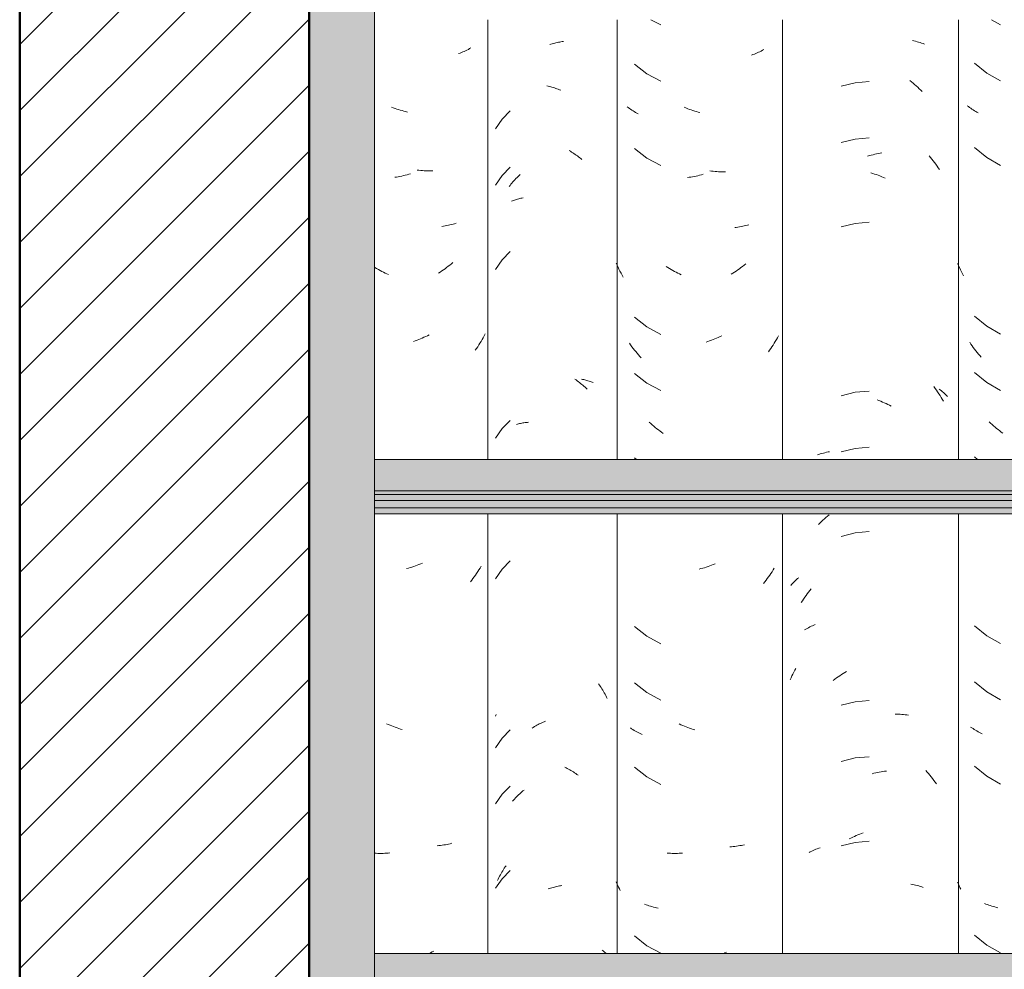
# Model space of a CAD drawing. Header units: metres. Extents: x -28.2 to -1.6, y -1.6 to 5.9.
# Tile 49 of 88: x -17.152 to -16.625, y 3.005 to 3.514. Entities that reach past the tile are written whole.
import ezdxf

# ---------------------------------------------------------------- set-up
doc = ezdxf.new("R2010")
doc.units = ezdxf.units.M
doc.layers.add('A-DETL', color=7, linetype='Continuous', lineweight=5, true_color=0x00a600)
for name, color, linetype, lineweight in [('A-DETL-GENF', 7, 'Continuous', 5), ('A-GLAZ-CWMG', 7, 'Continuous', 5), ('A-ROOF', 7, 'Continuous', 5)]:
    doc.layers.add(name, color=color, linetype=linetype, lineweight=lineweight)

# ---------------------------------------------------------------- blocks, each defined once
blk = doc.blocks.new('FP_115-CASA 4')
at = {"layer": 'A-GLAZ-CWMG', "color": 9, "true_color": 0xc0c0c0}
for p, q in [((-17.71452, 3.51402), (-17.70983, 3.51132)), ((-17.72366, 3.49074), (-17.71715, 3.48539)), ((-17.71715, 3.48539), (-17.70983, 3.48118)), ((-17.72695, 3.46746), (-17.72755, 3.46794)), ((-17.72633, 3.46699), (-17.72695, 3.46746)), ((-17.72571, 3.46653), (-17.72633, 3.46699)), ((-17.72507, 3.46609), (-17.72571, 3.46653)), ((-17.72442, 3.46565), (-17.72507, 3.46609)), ((-17.72375, 3.46523), (-17.72442, 3.46565)), ((-17.72307, 3.46482), (-17.72375, 3.46523)), ((-17.72239, 3.46443), (-17.72307, 3.46482)), ((-17.72169, 3.46404), (-17.72239, 3.46443)), ((-17.72366, 3.44553), (-17.71715, 3.44017)), ((-17.71715, 3.44017), (-17.70983, 3.43596)), ((-17.73227, 3.38228), (-17.73276, 3.38341)), ((-17.73176, 3.38115), (-17.73227, 3.38228)), ((-17.73123, 3.38004), (-17.73176, 3.38115)), ((-17.73069, 3.37893), (-17.73123, 3.38004)), ((-17.73013, 3.37784), (-17.73069, 3.37893)), ((-17.72955, 3.37676), (-17.73013, 3.37784)), ((-17.72366, 3.3551), (-17.71715, 3.34975)), ((-17.71715, 3.34975), (-17.70983, 3.34553)), ((-17.72564, 3.34023), (-17.72627, 3.34116)), ((-17.725, 3.33931), (-17.72564, 3.34023)), ((-17.72435, 3.3384), (-17.725, 3.33931)), ((-17.72368, 3.3375), (-17.72435, 3.3384)), ((-17.72301, 3.33661), (-17.72368, 3.3375)), ((-17.72232, 3.33574), (-17.72301, 3.33661)), ((-17.72162, 3.33488), (-17.72232, 3.33574)), ((-17.7209, 3.33403), (-17.72162, 3.33488)), ((-17.72018, 3.33319), (-17.7209, 3.33403)), ((-17.72366, 3.32496), (-17.71715, 3.3196)), ((-17.71715, 3.3196), (-17.70983, 3.31539)), ((-17.71512, 3.29787), (-17.71591, 3.29861)), ((-17.71432, 3.29714), (-17.71512, 3.29787)), ((-17.71351, 3.29643), (-17.71432, 3.29714)), ((-17.71269, 3.29573), (-17.71351, 3.29643)), ((-17.71186, 3.29504), (-17.71269, 3.29573)), ((-17.71103, 3.29438), (-17.71186, 3.29504)), ((-17.71018, 3.29372), (-17.71103, 3.29438)), ((-17.70933, 3.29308), (-17.71018, 3.29372)), ((-17.70847, 3.29246), (-17.70933, 3.29308)), ((-17.72366, 3.27974), (-17.72202, 3.27839)), ((-17.72366, 3.18931), (-17.71715, 3.18396)), ((-17.71715, 3.18396), (-17.70983, 3.17975)), ((-17.72366, 3.15917), (-17.71715, 3.15382)), ((-17.71715, 3.15382), (-17.70983, 3.14961)), ((-17.72515, 3.13458), (-17.72579, 3.13502)), ((-17.7245, 3.13414), (-17.72515, 3.13458)), ((-17.72384, 3.13372), (-17.7245, 3.13414)), ((-17.72317, 3.13331), (-17.72384, 3.13372)), ((-17.72248, 3.13291), (-17.72317, 3.13331)), ((-17.72178, 3.13252), (-17.72248, 3.13291)), ((-17.72107, 3.13215), (-17.72178, 3.13252)), ((-17.72035, 3.13179), (-17.72107, 3.13215)), ((-17.71961, 3.13144), (-17.72035, 3.13179)), ((-17.72366, 3.11396), (-17.71715, 3.1086)), ((-17.71715, 3.1086), (-17.70983, 3.10439)), ((-17.73235, 3.0509), (-17.73276, 3.05184)), ((-17.73193, 3.04995), (-17.73235, 3.0509)), ((-17.73149, 3.04902), (-17.73193, 3.04995)), ((-17.73105, 3.04809), (-17.73149, 3.04902)), ((-17.71758, 3.04015), (-17.71835, 3.04046)), ((-17.71681, 3.03985), (-17.71758, 3.04015)), ((-17.71603, 3.03957), (-17.71681, 3.03985)), ((-17.71524, 3.03931), (-17.71603, 3.03957)), ((-17.71444, 3.03905), (-17.71524, 3.03931)), ((-17.71363, 3.03882), (-17.71444, 3.03905)), ((-17.71281, 3.03859), (-17.71363, 3.03882)), ((-17.71199, 3.03838), (-17.71281, 3.03859)), ((-17.71115, 3.03819), (-17.71199, 3.03838)), ((-17.72366, 3.02353), (-17.71715, 3.01818)), ((-17.71715, 3.01818), (-17.70983, 3.01396))]:
    blk.add_line(p, q, dxfattribs=at)
blk = doc.blocks.new('FP_116-CASA 4')
at = {"layer": 'A-GLAZ-CWMG', "color": 9, "true_color": 0xc0c0c0}
for p, q in [((-17.75695, 3.50278), (-17.7561, 3.50261)), ((-17.7561, 3.50261), (-17.75527, 3.50242)), ((-17.75527, 3.50242), (-17.75444, 3.50221)), ((-17.75444, 3.50221), (-17.75362, 3.50199)), ((-17.75362, 3.50199), (-17.75282, 3.50176)), ((-17.75282, 3.50176), (-17.75202, 3.5015)), ((-17.75202, 3.5015), (-17.75123, 3.50124)), ((-17.75123, 3.50124), (-17.75045, 3.50095)), ((-17.78003, 3.48084), (-17.78764, 3.48016)), ((-17.75833, 3.48139), (-17.75747, 3.48071)), ((-17.75747, 3.48071), (-17.75662, 3.48001)), ((-17.78764, 3.48016), (-17.79505, 3.47832)), ((-17.75662, 3.48001), (-17.75578, 3.47929)), ((-17.75578, 3.47929), (-17.75495, 3.47856)), ((-17.75495, 3.47856), (-17.75413, 3.47781)), ((-17.75413, 3.47781), (-17.75331, 3.47704)), ((-17.75331, 3.47704), (-17.75251, 3.47626)), ((-17.75251, 3.47626), (-17.75171, 3.47546)), ((-17.78764, 3.45002), (-17.79505, 3.44817)), ((-17.78003, 3.4507), (-17.78764, 3.45002)), ((-17.78092, 3.44088), (-17.77996, 3.44116)), ((-17.77996, 3.44116), (-17.77901, 3.44143)), ((-17.77901, 3.44143), (-17.77805, 3.44169)), ((-17.77805, 3.44169), (-17.7771, 3.44192)), ((-17.7771, 3.44192), (-17.77614, 3.44213)), ((-17.77614, 3.44213), (-17.77519, 3.44233)), ((-17.77519, 3.44233), (-17.77424, 3.44251)), ((-17.77424, 3.44251), (-17.77329, 3.44267)), ((-17.74792, 3.44112), (-17.74719, 3.44024)), ((-17.74719, 3.44024), (-17.74647, 3.43934)), ((-17.74647, 3.43934), (-17.74577, 3.43843)), ((-17.74577, 3.43843), (-17.74509, 3.4375)), ((-17.74509, 3.4375), (-17.74441, 3.43657)), ((-17.74441, 3.43657), (-17.74375, 3.43561)), ((-17.74375, 3.43561), (-17.7431, 3.43465)), ((-17.7431, 3.43465), (-17.74246, 3.43367)), ((-17.77914, 3.43188), (-17.77818, 3.4316)), ((-17.77818, 3.4316), (-17.77722, 3.4313)), ((-17.77722, 3.4313), (-17.77627, 3.43098)), ((-17.77627, 3.43098), (-17.77532, 3.43064)), ((-17.77532, 3.43064), (-17.77436, 3.43028)), ((-17.77436, 3.43028), (-17.77341, 3.4299)), ((-17.77341, 3.4299), (-17.77247, 3.42951)), ((-17.77247, 3.42951), (-17.77152, 3.4291)), ((-17.78764, 3.4048), (-17.79505, 3.40296)), ((-17.78003, 3.40549), (-17.78764, 3.4048)), ((-17.74544, 3.31742), (-17.74476, 3.31648)), ((-17.78764, 3.31438), (-17.79505, 3.31253)), ((-17.78003, 3.31506), (-17.78764, 3.31438)), ((-17.74476, 3.31648), (-17.74409, 3.31554)), ((-17.74409, 3.31554), (-17.74343, 3.31458)), ((-17.74343, 3.31458), (-17.74279, 3.31361)), ((-17.74279, 3.31361), (-17.74216, 3.31263)), ((-17.74269, 3.31605), (-17.74206, 3.3156)), ((-17.74216, 3.31263), (-17.74155, 3.31164)), ((-17.74206, 3.3156), (-17.74145, 3.31515)), ((-17.74155, 3.31164), (-17.74095, 3.31063)), ((-17.74145, 3.31515), (-17.74085, 3.31468)), ((-17.74085, 3.31468), (-17.74027, 3.3142)), ((-17.74027, 3.3142), (-17.7397, 3.3137)), ((-17.7397, 3.3137), (-17.73915, 3.3132)), ((-17.73915, 3.3132), (-17.73862, 3.31269)), ((-17.73862, 3.31269), (-17.73809, 3.31217)), ((-17.77581, 3.31024), (-17.77486, 3.3099)), ((-17.77486, 3.3099), (-17.77391, 3.30953)), ((-17.77391, 3.30953), (-17.77296, 3.30914)), ((-17.77296, 3.30914), (-17.77201, 3.30874)), ((-17.77201, 3.30874), (-17.77107, 3.30832)), ((-17.77107, 3.30832), (-17.77013, 3.30788)), ((-17.77013, 3.30788), (-17.76919, 3.30742)), ((-17.76919, 3.30742), (-17.76826, 3.30695)), ((-17.74095, 3.31063), (-17.74037, 3.30961)), ((-17.80785, 3.2808), (-17.80706, 3.28108)), ((-17.80706, 3.28108), (-17.80627, 3.28133)), ((-17.80627, 3.28133), (-17.80546, 3.28157)), ((-17.80546, 3.28157), (-17.80465, 3.2818)), ((-17.80465, 3.2818), (-17.80382, 3.28201)), ((-17.80382, 3.28201), (-17.80299, 3.2822)), ((-17.80299, 3.2822), (-17.80215, 3.28238)), ((-17.80215, 3.28238), (-17.80129, 3.28254)), ((-17.78764, 3.28423), (-17.79505, 3.28239)), ((-17.78003, 3.28491), (-17.78764, 3.28423)), ((-17.80241, 3.24806), (-17.80157, 3.24876)), ((-17.80731, 3.2435), (-17.80652, 3.2443)), ((-17.80652, 3.2443), (-17.80572, 3.24508)), ((-17.80572, 3.24508), (-17.80491, 3.24585)), ((-17.80491, 3.24585), (-17.80408, 3.2466)), ((-17.80408, 3.2466), (-17.80325, 3.24734)), ((-17.80325, 3.24734), (-17.80241, 3.24806)), ((-17.78764, 3.23902), (-17.79505, 3.23717)), ((-17.78003, 3.2397), (-17.78764, 3.23902)), ((-17.82212, 3.21088), (-17.82164, 3.21143)), ((-17.82164, 3.21143), (-17.82115, 3.21197)), ((-17.82115, 3.21197), (-17.82064, 3.2125)), ((-17.82064, 3.2125), (-17.82011, 3.21303)), ((-17.82011, 3.21303), (-17.81957, 3.21354)), ((-17.81957, 3.21354), (-17.81902, 3.21404)), ((-17.81902, 3.21404), (-17.81845, 3.21453)), ((-17.81845, 3.21453), (-17.81786, 3.215)), ((-17.81392, 3.20551), (-17.81323, 3.20644)), ((-17.81323, 3.20644), (-17.81253, 3.20735)), ((-17.81253, 3.20735), (-17.81182, 3.20825)), ((-17.81182, 3.20825), (-17.8111, 3.20914)), ((-17.81652, 3.20167), (-17.81589, 3.20264)), ((-17.81589, 3.20264), (-17.81525, 3.20361)), ((-17.81525, 3.20361), (-17.81459, 3.20457)), ((-17.81459, 3.20457), (-17.81392, 3.20551)), ((-17.81472, 3.18707), (-17.81405, 3.18748)), ((-17.81405, 3.18748), (-17.81337, 3.18787)), ((-17.81337, 3.18787), (-17.81267, 3.18825)), ((-17.81267, 3.18825), (-17.81196, 3.18861)), ((-17.81196, 3.18861), (-17.81124, 3.18897)), ((-17.81124, 3.18897), (-17.81051, 3.1893)), ((-17.81051, 3.1893), (-17.80977, 3.18963)), ((-17.80977, 3.18963), (-17.80901, 3.18994)), ((-17.82098, 3.16342), (-17.82049, 3.16444)), ((-17.82049, 3.16444), (-17.81998, 3.16546)), ((-17.81998, 3.16546), (-17.81946, 3.16646)), ((-17.79403, 3.16365), (-17.79312, 3.16419)), ((-17.79312, 3.16419), (-17.7922, 3.16472)), ((-17.82238, 3.16029), (-17.82193, 3.16134)), ((-17.82193, 3.16134), (-17.82146, 3.16238)), ((-17.82146, 3.16238), (-17.82098, 3.16342)), ((-17.7994, 3.16003), (-17.79852, 3.16068)), ((-17.79852, 3.16068), (-17.79764, 3.16131)), ((-17.79764, 3.16131), (-17.79675, 3.16192)), ((-17.79675, 3.16192), (-17.79585, 3.16251)), ((-17.79585, 3.16251), (-17.79494, 3.16309)), ((-17.79494, 3.16309), (-17.79403, 3.16365)), ((-17.78764, 3.14859), (-17.79505, 3.14675)), ((-17.78003, 3.14927), (-17.78764, 3.14859)), ((-17.76623, 3.14186), (-17.76531, 3.14187)), ((-17.76531, 3.14187), (-17.76439, 3.14186)), ((-17.76439, 3.14186), (-17.76349, 3.14183)), ((-17.76349, 3.14183), (-17.76259, 3.14178)), ((-17.76259, 3.14178), (-17.76169, 3.14171)), ((-17.76169, 3.14171), (-17.7608, 3.14163)), ((-17.7608, 3.14163), (-17.75992, 3.14153)), ((-17.75992, 3.14153), (-17.75905, 3.14142)), ((-17.78764, 3.11845), (-17.79505, 3.1166)), ((-17.78003, 3.11913), (-17.78764, 3.11845)), ((-17.77371, 3.11103), (-17.77277, 3.11118)), ((-17.77277, 3.11118), (-17.77182, 3.11131)), ((-17.77182, 3.11131), (-17.77088, 3.11142)), ((-17.74982, 3.11174), (-17.74906, 3.11089)), ((-17.77848, 3.11), (-17.77753, 3.11025)), ((-17.77753, 3.11025), (-17.77657, 3.11047)), ((-17.77657, 3.11047), (-17.77562, 3.11067)), ((-17.77562, 3.11067), (-17.77467, 3.11086)), ((-17.77467, 3.11086), (-17.77371, 3.11103)), ((-17.74906, 3.11089), (-17.74832, 3.11003)), ((-17.74832, 3.11003), (-17.74759, 3.10916)), ((-17.74759, 3.10916), (-17.74686, 3.10827)), ((-17.74686, 3.10827), (-17.74616, 3.10736)), ((-17.74616, 3.10736), (-17.74546, 3.10644)), ((-17.74546, 3.10644), (-17.74478, 3.10551)), ((-17.74478, 3.10551), (-17.74411, 3.10457)), ((-17.7908, 3.07505), (-17.78987, 3.07553)), ((-17.78987, 3.07553), (-17.78893, 3.07599)), ((-17.78893, 3.07599), (-17.78799, 3.07643)), ((-17.78799, 3.07643), (-17.78705, 3.07686)), ((-17.78705, 3.07686), (-17.7861, 3.07727)), ((-17.7861, 3.07727), (-17.78515, 3.07766)), ((-17.78515, 3.07766), (-17.7842, 3.07803)), ((-17.7842, 3.07803), (-17.78325, 3.07838)), ((-17.81015, 3.06889), (-17.8094, 3.06921)), ((-17.8094, 3.06921), (-17.80864, 3.06951)), ((-17.80864, 3.06951), (-17.80787, 3.0698)), ((-17.80787, 3.0698), (-17.80708, 3.07007)), ((-17.80708, 3.07007), (-17.80629, 3.07032)), ((-17.78764, 3.07323), (-17.79505, 3.07139)), ((-17.78003, 3.07392), (-17.78764, 3.07323)), ((-17.81233, 3.06785), (-17.81162, 3.06821)), ((-17.81162, 3.06821), (-17.81089, 3.06856)), ((-17.81089, 3.06856), (-17.81015, 3.06889)), ((-17.75775, 3.05078), (-17.75689, 3.05063)), ((-17.75689, 3.05063), (-17.75605, 3.05045)), ((-17.75605, 3.05045), (-17.75521, 3.05026)), ((-17.75521, 3.05026), (-17.75439, 3.05006)), ((-17.75439, 3.05006), (-17.75357, 3.04984)), ((-17.75357, 3.04984), (-17.75276, 3.0496)), ((-17.75276, 3.0496), (-17.75196, 3.04934)), ((-17.75196, 3.04934), (-17.75118, 3.04908))]:
    blk.add_line(p, q, dxfattribs=at)
blk = doc.blocks.new('FP_117-CASA 4')
at = {"layer": 'A-GLAZ-CWMG', "color": 9, "true_color": 0xc0c0c0}
for p, q in [((-17.89697, 3.51402), (-17.89175, 3.51117)), ((-17.84007, 3.49621), (-17.84083, 3.4959)), ((-17.83932, 3.49654), (-17.84007, 3.49621)), ((-17.83859, 3.49688), (-17.83932, 3.49654)), ((-17.83786, 3.49723), (-17.83859, 3.49688)), ((-17.83715, 3.4976), (-17.83786, 3.49723)), ((-17.83644, 3.49798), (-17.83715, 3.4976)), ((-17.84238, 3.49531), (-17.84316, 3.49504)), ((-17.8416, 3.4956), (-17.84238, 3.49531)), ((-17.84083, 3.4959), (-17.8416, 3.4956)), ((-17.90581, 3.49027), (-17.89917, 3.48507)), ((-17.89917, 3.48507), (-17.89175, 3.48103)), ((-17.90918, 3.4669), (-17.9098, 3.46737)), ((-17.90855, 3.46645), (-17.90918, 3.4669)), ((-17.90791, 3.46601), (-17.90855, 3.46645)), ((-17.90725, 3.46558), (-17.90791, 3.46601)), ((-17.90658, 3.46516), (-17.90725, 3.46558)), ((-17.9059, 3.46476), (-17.90658, 3.46516)), ((-17.90521, 3.46437), (-17.9059, 3.46476)), ((-17.87824, 3.4667), (-17.87917, 3.46708)), ((-17.87731, 3.46633), (-17.87824, 3.4667)), ((-17.87638, 3.46598), (-17.87731, 3.46633)), ((-17.87544, 3.46565), (-17.87638, 3.46598)), ((-17.8745, 3.46534), (-17.87544, 3.46565)), ((-17.87356, 3.46504), (-17.8745, 3.46534)), ((-17.87262, 3.46476), (-17.87356, 3.46504)), ((-17.87168, 3.4645), (-17.87262, 3.46476)), ((-17.87073, 3.46425), (-17.87168, 3.4645)), ((-17.90451, 3.46399), (-17.90521, 3.46437)), ((-17.90379, 3.46362), (-17.90451, 3.46399)), ((-17.90581, 3.44505), (-17.89917, 3.43986)), ((-17.89917, 3.43986), (-17.89175, 3.43582)), ((-17.86452, 3.43292), (-17.86545, 3.43305)), ((-17.86358, 3.4328), (-17.86452, 3.43292)), ((-17.86265, 3.4327), (-17.86358, 3.4328)), ((-17.87655, 3.42955), (-17.87748, 3.42943)), ((-17.87561, 3.4297), (-17.87655, 3.42955)), ((-17.87467, 3.42986), (-17.87561, 3.4297)), ((-17.87373, 3.43004), (-17.87467, 3.42986)), ((-17.87279, 3.43023), (-17.87373, 3.43004)), ((-17.87185, 3.43044), (-17.87279, 3.43023)), ((-17.87091, 3.43067), (-17.87185, 3.43044)), ((-17.86996, 3.43092), (-17.87091, 3.43067)), ((-17.86902, 3.43119), (-17.86996, 3.43092)), ((-17.86172, 3.43262), (-17.86265, 3.4327)), ((-17.8608, 3.43255), (-17.86172, 3.43262)), ((-17.85988, 3.43251), (-17.8608, 3.43255)), ((-17.85896, 3.43248), (-17.85988, 3.43251)), ((-17.85804, 3.43246), (-17.85896, 3.43248)), ((-17.85713, 3.43246), (-17.85804, 3.43246)), ((-17.85125, 3.40275), (-17.85212, 3.40264)), ((-17.85038, 3.40287), (-17.85125, 3.40275)), ((-17.84952, 3.40301), (-17.85038, 3.40287)), ((-17.84867, 3.40317), (-17.84952, 3.40301)), ((-17.84782, 3.40334), (-17.84867, 3.40317)), ((-17.84699, 3.40353), (-17.84782, 3.40334)), ((-17.84616, 3.40373), (-17.84699, 3.40353)), ((-17.84533, 3.40395), (-17.84616, 3.40373)), ((-17.84452, 3.40418), (-17.84533, 3.40395)), ((-17.91512, 3.38252), (-17.91561, 3.38362)), ((-17.91462, 3.38143), (-17.91512, 3.38252)), ((-17.9141, 3.38035), (-17.91462, 3.38143)), ((-17.91357, 3.37928), (-17.9141, 3.38035)), ((-17.88801, 3.38123), (-17.88889, 3.38179)), ((-17.88712, 3.38068), (-17.88801, 3.38123)), ((-17.88622, 3.38016), (-17.88712, 3.38068)), ((-17.88532, 3.37965), (-17.88622, 3.38016)), ((-17.8496, 3.38053), (-17.85047, 3.37992)), ((-17.84875, 3.38117), (-17.8496, 3.38053)), ((-17.84791, 3.38182), (-17.84875, 3.38117)), ((-17.84707, 3.38248), (-17.84791, 3.38182)), ((-17.84624, 3.38316), (-17.84707, 3.38248)), ((-17.91301, 3.37822), (-17.91357, 3.37928)), ((-17.91245, 3.37717), (-17.91301, 3.37822)), ((-17.91187, 3.37614), (-17.91245, 3.37717)), ((-17.88442, 3.37915), (-17.88532, 3.37965)), ((-17.88351, 3.37867), (-17.88442, 3.37915)), ((-17.88259, 3.37821), (-17.88351, 3.37867)), ((-17.88167, 3.37777), (-17.88259, 3.37821)), ((-17.88075, 3.37734), (-17.88167, 3.37777)), ((-17.85309, 3.37816), (-17.85397, 3.3776)), ((-17.85221, 3.37873), (-17.85309, 3.37816)), ((-17.85133, 3.37931), (-17.85221, 3.37873)), ((-17.85047, 3.37992), (-17.85133, 3.37931)), ((-17.90581, 3.35463), (-17.89917, 3.34943)), ((-17.89917, 3.34943), (-17.89175, 3.34539)), ((-17.86182, 3.34336), (-17.86274, 3.34297)), ((-17.86089, 3.34377), (-17.86182, 3.34336)), ((-17.85997, 3.3442), (-17.86089, 3.34377)), ((-17.85905, 3.34465), (-17.85997, 3.3442)), ((-17.82924, 3.3436), (-17.8298, 3.34261)), ((-17.8287, 3.3446), (-17.82924, 3.3436)), ((-17.90784, 3.33971), (-17.90849, 3.34063)), ((-17.90719, 3.3388), (-17.90784, 3.33971)), ((-17.90652, 3.33791), (-17.90719, 3.3388)), ((-17.90584, 3.33702), (-17.90652, 3.33791)), ((-17.86648, 3.34156), (-17.86742, 3.34125)), ((-17.86555, 3.34188), (-17.86648, 3.34156)), ((-17.86461, 3.34223), (-17.86555, 3.34188)), ((-17.86368, 3.34259), (-17.86461, 3.34223)), ((-17.86274, 3.34297), (-17.86368, 3.34259)), ((-17.83216, 3.33874), (-17.83278, 3.33781)), ((-17.83155, 3.33969), (-17.83216, 3.33874)), ((-17.83095, 3.34065), (-17.83155, 3.33969)), ((-17.83037, 3.34162), (-17.83095, 3.34065)), ((-17.8298, 3.34261), (-17.83037, 3.34162)), ((-17.90514, 3.33615), (-17.90584, 3.33702)), ((-17.90444, 3.3353), (-17.90514, 3.33615)), ((-17.90372, 3.33445), (-17.90444, 3.3353)), ((-17.90299, 3.33362), (-17.90372, 3.33445)), ((-17.90225, 3.3328), (-17.90299, 3.33362)), ((-17.83342, 3.33688), (-17.83406, 3.33597)), ((-17.83278, 3.33781), (-17.83342, 3.33688)), ((-17.90581, 3.32448), (-17.89917, 3.31929)), ((-17.89917, 3.31929), (-17.89175, 3.31525)), ((-17.89711, 3.2976), (-17.89792, 3.29833)), ((-17.8963, 3.29689), (-17.89711, 3.2976)), ((-17.89548, 3.2962), (-17.8963, 3.29689)), ((-17.89465, 3.29552), (-17.89548, 3.2962)), ((-17.89381, 3.29485), (-17.89465, 3.29552)), ((-17.89296, 3.2942), (-17.89381, 3.29485)), ((-17.89211, 3.29357), (-17.89296, 3.2942)), ((-17.89125, 3.29295), (-17.89211, 3.29357)), ((-17.89038, 3.29235), (-17.89125, 3.29295)), ((-17.90581, 3.27927), (-17.90469, 3.27839)), ((-17.8636, 3.22205), (-17.86453, 3.22169)), ((-17.86267, 3.22243), (-17.8636, 3.22205)), ((-17.87017, 3.21987), (-17.87111, 3.21962)), ((-17.86923, 3.22013), (-17.87017, 3.21987)), ((-17.86828, 3.2204), (-17.86923, 3.22013)), ((-17.86734, 3.2207), (-17.86828, 3.2204)), ((-17.86641, 3.22101), (-17.86734, 3.2207)), ((-17.86547, 3.22134), (-17.86641, 3.22101)), ((-17.86453, 3.22169), (-17.86547, 3.22134)), ((-17.83273, 3.21731), (-17.83336, 3.21639)), ((-17.83211, 3.21825), (-17.83273, 3.21731)), ((-17.8315, 3.2192), (-17.83211, 3.21825)), ((-17.8309, 3.22016), (-17.8315, 3.2192)), ((-17.83603, 3.2128), (-17.83672, 3.21193)), ((-17.83534, 3.21367), (-17.83603, 3.2128)), ((-17.83467, 3.21457), (-17.83534, 3.21367)), ((-17.83401, 3.21547), (-17.83467, 3.21457)), ((-17.83336, 3.21639), (-17.83401, 3.21547)), ((-17.90581, 3.18884), (-17.89917, 3.18365)), ((-17.89917, 3.18365), (-17.89175, 3.1796)), ((-17.90581, 3.1587), (-17.89917, 3.1535)), ((-17.89917, 3.1535), (-17.89175, 3.14946)), ((-17.90734, 3.13407), (-17.90799, 3.1345)), ((-17.90667, 3.13365), (-17.90734, 3.13407)), ((-17.90599, 3.13324), (-17.90667, 3.13365)), ((-17.9053, 3.13285), (-17.90599, 3.13324)), ((-17.9046, 3.13246), (-17.9053, 3.13285)), ((-17.90389, 3.1321), (-17.9046, 3.13246)), ((-17.8809, 3.13627), (-17.88183, 3.1367)), ((-17.87998, 3.13585), (-17.8809, 3.13627)), ((-17.87905, 3.13546), (-17.87998, 3.13585)), ((-17.87812, 3.13508), (-17.87905, 3.13546)), ((-17.87719, 3.13471), (-17.87812, 3.13508)), ((-17.87625, 3.13437), (-17.87719, 3.13471)), ((-17.87531, 3.13404), (-17.87625, 3.13437)), ((-17.87437, 3.13373), (-17.87531, 3.13404)), ((-17.87343, 3.13343), (-17.87437, 3.13373)), ((-17.90316, 3.13174), (-17.90389, 3.1321)), ((-17.90243, 3.1314), (-17.90316, 3.13174)), ((-17.90168, 3.13107), (-17.90243, 3.1314)), ((-17.90581, 3.11348), (-17.89917, 3.10829)), ((-17.89917, 3.10829), (-17.89175, 3.10425)), ((-17.85377, 3.0709), (-17.85466, 3.07084)), ((-17.85288, 3.07098), (-17.85377, 3.0709)), ((-17.852, 3.07108), (-17.85288, 3.07098)), ((-17.85113, 3.07119), (-17.852, 3.07108)), ((-17.85027, 3.07132), (-17.85113, 3.07119)), ((-17.84941, 3.07146), (-17.85027, 3.07132)), ((-17.84855, 3.07162), (-17.84941, 3.07146)), ((-17.84771, 3.07179), (-17.84855, 3.07162)), ((-17.84687, 3.07198), (-17.84771, 3.07179)), ((-17.88733, 3.06741), (-17.88822, 3.06748)), ((-17.88643, 3.06736), (-17.88733, 3.06741)), ((-17.88553, 3.06732), (-17.88643, 3.06736)), ((-17.88463, 3.0673), (-17.88553, 3.06732)), ((-17.88372, 3.0673), (-17.88463, 3.0673)), ((-17.8828, 3.06731), (-17.88372, 3.0673)), ((-17.88189, 3.06734), (-17.8828, 3.06731)), ((-17.88096, 3.06739), (-17.88189, 3.06734)), ((-17.88004, 3.06745), (-17.88096, 3.06739)), ((-17.9152, 3.05111), (-17.91561, 3.05204)), ((-17.91477, 3.05018), (-17.9152, 3.05111)), ((-17.91433, 3.04926), (-17.91477, 3.05018)), ((-17.91388, 3.04834), (-17.91433, 3.04926)), ((-17.91342, 3.04743), (-17.91388, 3.04834)), ((-17.89961, 3.03982), (-17.90039, 3.04011)), ((-17.89883, 3.03955), (-17.89961, 3.03982)), ((-17.89804, 3.03928), (-17.89883, 3.03955)), ((-17.89723, 3.03903), (-17.89804, 3.03928)), ((-17.89642, 3.0388), (-17.89723, 3.03903)), ((-17.8956, 3.03858), (-17.89642, 3.0388)), ((-17.89477, 3.03838), (-17.8956, 3.03858)), ((-17.89394, 3.03819), (-17.89477, 3.03838)), ((-17.89309, 3.03802), (-17.89394, 3.03819)), ((-17.90581, 3.02306), (-17.89917, 3.01786)), ((-17.89917, 3.01786), (-17.89175, 3.01382)), ((-17.85735, 3.01395), (-17.85803, 3.0136)), ((-17.85644, 3.01445), (-17.85735, 3.01395))]:
    blk.add_line(p, q, dxfattribs=at)
blk = doc.blocks.new('FP_118-CASA 4')
at = {"layer": 'A-GLAZ-CWMG', "color": 9, "true_color": 0xc0c0c0}
for p, q in [((-17.94917, 3.5013), (-17.9485, 3.50147)), ((-17.9485, 3.50147), (-17.94783, 3.50164)), ((-17.94783, 3.50164), (-17.94716, 3.50179)), ((-17.94716, 3.50179), (-17.94649, 3.50194)), ((-17.94649, 3.50194), (-17.94582, 3.50206)), ((-17.94582, 3.50206), (-17.94516, 3.50218)), ((-17.94516, 3.50218), (-17.94449, 3.50228)), ((-17.94449, 3.50228), (-17.94383, 3.50237)), ((-17.95118, 3.50068), (-17.95051, 3.5009)), ((-17.95051, 3.5009), (-17.94984, 3.5011)), ((-17.94984, 3.5011), (-17.94917, 3.5013)), ((-17.95267, 3.47852), (-17.952, 3.47838)), ((-17.952, 3.47838), (-17.95133, 3.47822)), ((-17.95133, 3.47822), (-17.95066, 3.47805)), ((-17.95066, 3.47805), (-17.94999, 3.47786)), ((-17.94999, 3.47786), (-17.94932, 3.47767)), ((-17.94932, 3.47767), (-17.94865, 3.47746)), ((-17.94865, 3.47746), (-17.94798, 3.47723)), ((-17.94798, 3.47723), (-17.94731, 3.477)), ((-17.94731, 3.477), (-17.94664, 3.47675)), ((-17.94664, 3.47675), (-17.94597, 3.47649)), ((-17.94597, 3.47649), (-17.9453, 3.47622)), ((-17.97231, 3.46513), (-17.97669, 3.46068)), ((-17.97669, 3.46068), (-17.9802, 3.45552)), ((-17.94078, 3.44385), (-17.94014, 3.44348)), ((-17.94014, 3.44348), (-17.93949, 3.4431)), ((-17.93949, 3.4431), (-17.93885, 3.4427)), ((-17.93885, 3.4427), (-17.93822, 3.44229)), ((-17.93822, 3.44229), (-17.93759, 3.44187)), ((-17.93759, 3.44187), (-17.93696, 3.44144)), ((-17.93696, 3.44144), (-17.93634, 3.44099)), ((-17.93634, 3.44099), (-17.93572, 3.44053)), ((-17.93572, 3.44053), (-17.93511, 3.44007)), ((-17.93511, 3.44007), (-17.9345, 3.43959)), ((-17.9345, 3.43959), (-17.9339, 3.43909)), ((-17.97231, 3.43499), (-17.97669, 3.43053)), ((-17.97669, 3.43053), (-17.9802, 3.42538)), ((-17.97089, 3.4271), (-17.97035, 3.42769)), ((-17.97035, 3.42769), (-17.96981, 3.42828)), ((-17.96981, 3.42828), (-17.96926, 3.42885)), ((-17.96926, 3.42885), (-17.9687, 3.42942)), ((-17.9687, 3.42942), (-17.96813, 3.42997)), ((-17.96813, 3.42997), (-17.96756, 3.43051)), ((-17.96756, 3.43051), (-17.96698, 3.43104)), ((-17.97295, 3.42462), (-17.97245, 3.42525)), ((-17.97245, 3.42525), (-17.97194, 3.42588)), ((-17.97194, 3.42588), (-17.97142, 3.42649)), ((-17.97142, 3.42649), (-17.97089, 3.4271)), ((-17.97112, 3.41693), (-17.97059, 3.41714)), ((-17.97059, 3.41714), (-17.97005, 3.41733)), ((-17.97005, 3.41733), (-17.9695, 3.41752)), ((-17.9695, 3.41752), (-17.96894, 3.4177)), ((-17.96894, 3.4177), (-17.96838, 3.41787)), ((-17.96838, 3.41787), (-17.96781, 3.41802)), ((-17.96781, 3.41802), (-17.96723, 3.41816)), ((-17.96723, 3.41816), (-17.96665, 3.4183)), ((-17.96665, 3.4183), (-17.96606, 3.41842)), ((-17.96606, 3.41842), (-17.96547, 3.41853)), ((-17.97164, 3.41671), (-17.97112, 3.41693)), ((-17.97669, 3.38532), (-17.9802, 3.38016)), ((-17.97231, 3.38977), (-17.97669, 3.38532)), ((-17.93772, 3.32139), (-17.93709, 3.32096)), ((-17.93709, 3.32096), (-17.93647, 3.32052)), ((-17.93647, 3.32052), (-17.93585, 3.32006)), ((-17.93585, 3.32006), (-17.93524, 3.3196)), ((-17.93524, 3.3196), (-17.93463, 3.31912)), ((-17.93463, 3.31912), (-17.93403, 3.31863)), ((-17.93419, 3.32136), (-17.9336, 3.32126)), ((-17.93403, 3.31863), (-17.93343, 3.31813)), ((-17.9336, 3.32126), (-17.933, 3.32114)), ((-17.93343, 3.31813), (-17.93284, 3.31762)), ((-17.933, 3.32114), (-17.93242, 3.32101)), ((-17.93284, 3.31762), (-17.93226, 3.31709)), ((-17.93242, 3.32101), (-17.93184, 3.32087)), ((-17.93226, 3.31709), (-17.93168, 3.31656)), ((-17.93184, 3.32087), (-17.93127, 3.32072)), ((-17.93127, 3.32072), (-17.9307, 3.32056)), ((-17.9307, 3.32056), (-17.93014, 3.32039)), ((-17.93014, 3.32039), (-17.92959, 3.3202)), ((-17.92959, 3.3202), (-17.92905, 3.32001)), ((-17.92905, 3.32001), (-17.92851, 3.3198)), ((-17.92851, 3.3198), (-17.92798, 3.31959)), ((-17.93168, 3.31656), (-17.93111, 3.31601)), ((-17.97231, 3.29934), (-17.97669, 3.29489)), ((-17.96906, 3.29709), (-17.9685, 3.29726)), ((-17.9685, 3.29726), (-17.96793, 3.29742)), ((-17.96793, 3.29742), (-17.96736, 3.29756)), ((-17.96736, 3.29756), (-17.96678, 3.2977)), ((-17.96678, 3.2977), (-17.96619, 3.29782)), ((-17.96619, 3.29782), (-17.96559, 3.29794)), ((-17.96559, 3.29794), (-17.96499, 3.29804)), ((-17.96499, 3.29804), (-17.96439, 3.29813)), ((-17.96439, 3.29813), (-17.96378, 3.29821)), ((-17.96378, 3.29821), (-17.96316, 3.29827)), ((-17.96316, 3.29827), (-17.96254, 3.29833)), ((-17.97669, 3.29489), (-17.9802, 3.28973)), ((-17.97231, 3.22399), (-17.97669, 3.21954)), ((-17.97669, 3.21954), (-17.9802, 3.21438)), ((-17.92503, 3.15818), (-17.92456, 3.15751)), ((-17.92456, 3.15751), (-17.9241, 3.15683)), ((-17.9241, 3.15683), (-17.92365, 3.15614)), ((-17.92365, 3.15614), (-17.92321, 3.15544)), ((-17.92321, 3.15544), (-17.92278, 3.15474)), ((-17.92278, 3.15474), (-17.92236, 3.15402)), ((-17.92236, 3.15402), (-17.92195, 3.1533)), ((-17.92195, 3.1533), (-17.92155, 3.15257)), ((-17.92155, 3.15257), (-17.92116, 3.15184)), ((-17.92116, 3.15184), (-17.92079, 3.15109)), ((-17.92079, 3.15109), (-17.92042, 3.15034)), ((-17.9802, 3.14087), (-17.97986, 3.14166)), ((-17.95543, 3.13729), (-17.95476, 3.13758)), ((-17.95476, 3.13758), (-17.9541, 3.13787)), ((-17.9541, 3.13787), (-17.95343, 3.13814)), ((-17.97231, 3.13356), (-17.97669, 3.12911)), ((-17.96064, 3.13445), (-17.96, 3.13484)), ((-17.96, 3.13484), (-17.95935, 3.13523)), ((-17.95935, 3.13523), (-17.95871, 3.1356)), ((-17.95871, 3.1356), (-17.95806, 3.13597)), ((-17.95806, 3.13597), (-17.9574, 3.13631)), ((-17.9574, 3.13631), (-17.95675, 3.13665)), ((-17.95675, 3.13665), (-17.95609, 3.13697)), ((-17.95609, 3.13697), (-17.95543, 3.13729)), ((-17.97669, 3.12911), (-17.9802, 3.12395)), ((-17.94308, 3.11349), (-17.94242, 3.11316)), ((-17.94242, 3.11316), (-17.94176, 3.11282)), ((-17.94176, 3.11282), (-17.94111, 3.11247)), ((-17.94111, 3.11247), (-17.94046, 3.1121)), ((-17.94046, 3.1121), (-17.93982, 3.11172)), ((-17.93982, 3.11172), (-17.93918, 3.11133)), ((-17.93918, 3.11133), (-17.93854, 3.11093)), ((-17.93854, 3.11093), (-17.9379, 3.11051)), ((-17.9379, 3.11051), (-17.93727, 3.11009)), ((-17.93727, 3.11009), (-17.93665, 3.10965)), ((-17.93665, 3.10965), (-17.93603, 3.1092)), ((-17.97231, 3.10341), (-17.97669, 3.09896)), ((-17.9661, 3.10025), (-17.9655, 3.10075)), ((-17.9655, 3.10075), (-17.9649, 3.10124)), ((-17.97669, 3.09896), (-17.9802, 3.09381)), ((-17.97115, 3.09523), (-17.97062, 3.09583)), ((-17.97062, 3.09583), (-17.97008, 3.09642)), ((-17.97008, 3.09642), (-17.96953, 3.097)), ((-17.96953, 3.097), (-17.96898, 3.09757)), ((-17.96898, 3.09757), (-17.96841, 3.09813)), ((-17.96841, 3.09813), (-17.96785, 3.09867)), ((-17.96785, 3.09867), (-17.96727, 3.09921)), ((-17.96727, 3.09921), (-17.96669, 3.09974)), ((-17.96669, 3.09974), (-17.9661, 3.10025)), ((-17.97638, 3.05795), (-17.97595, 3.05865)), ((-17.97595, 3.05865), (-17.9755, 3.05934)), ((-17.9755, 3.05934), (-17.97504, 3.06003)), ((-17.97504, 3.06003), (-17.97458, 3.0607)), ((-17.97669, 3.05375), (-17.9802, 3.04859)), ((-17.97914, 3.05282), (-17.97878, 3.05358)), ((-17.97878, 3.05358), (-17.97841, 3.05433)), ((-17.97841, 3.05433), (-17.97802, 3.05507)), ((-17.97802, 3.05507), (-17.97763, 3.0558)), ((-17.97763, 3.0558), (-17.97722, 3.05652)), ((-17.97722, 3.05652), (-17.97681, 3.05724)), ((-17.97681, 3.05724), (-17.97638, 3.05795)), ((-17.97231, 3.0582), (-17.97669, 3.05375)), ((-17.95204, 3.04824), (-17.95137, 3.04848)), ((-17.95137, 3.04848), (-17.9507, 3.0487)), ((-17.9507, 3.0487), (-17.95003, 3.04891)), ((-17.95003, 3.04891), (-17.94936, 3.0491)), ((-17.94936, 3.0491), (-17.94869, 3.04928)), ((-17.94869, 3.04928), (-17.94802, 3.04945)), ((-17.94802, 3.04945), (-17.94735, 3.04961)), ((-17.94735, 3.04961), (-17.94668, 3.04976)), ((-17.94668, 3.04976), (-17.94601, 3.04989)), ((-17.94601, 3.04989), (-17.94534, 3.05001)), ((-17.94534, 3.05001), (-17.94468, 3.05011)), ((-17.92302, 3.01538), (-17.92259, 3.01506)), ((-17.92259, 3.01506), (-17.92217, 3.01474)), ((-17.92217, 3.01474), (-17.92177, 3.0144)), ((-17.92177, 3.0144), (-17.92137, 3.01406)), ((-17.92137, 3.01406), (-17.92098, 3.0137))]:
    blk.add_line(p, q, dxfattribs=at)
blk = doc.blocks.new('FP_119-CASA 4')
at = {"layer": 'A-GLAZ-CWMG', "color": 9, "true_color": 0xc0c0c0}
for p, q in [((-17.99923, 3.49611), (-18.00001, 3.49582)), ((-17.99846, 3.49641), (-17.99923, 3.49611)), ((-17.9977, 3.49672), (-17.99846, 3.49641)), ((-17.99696, 3.49705), (-17.9977, 3.49672)), ((-17.99622, 3.49739), (-17.99696, 3.49705)), ((-17.99549, 3.49774), (-17.99622, 3.49739)), ((-17.99477, 3.49811), (-17.99549, 3.49774)), ((-17.99407, 3.49849), (-17.99477, 3.49811)), ((-17.99338, 3.49888), (-17.99407, 3.49849)), ((-18.03495, 3.46683), (-18.03588, 3.4672)), ((-18.03401, 3.46649), (-18.03495, 3.46683)), ((-18.03307, 3.46616), (-18.03401, 3.46649)), ((-18.03214, 3.46584), (-18.03307, 3.46616)), ((-18.0312, 3.46555), (-18.03214, 3.46584)), ((-18.03025, 3.46527), (-18.0312, 3.46555)), ((-18.02931, 3.46501), (-18.03025, 3.46527)), ((-18.02837, 3.46476), (-18.02931, 3.46501)), ((-18.02743, 3.46454), (-18.02837, 3.46476)), ((-18.02122, 3.43332), (-18.02216, 3.43344)), ((-18.02029, 3.43322), (-18.02122, 3.43332)), ((-18.01936, 3.43314), (-18.02029, 3.43322)), ((-18.01844, 3.43308), (-18.01936, 3.43314)), ((-18.01752, 3.43303), (-18.01844, 3.43308)), ((-18.0166, 3.433), (-18.01752, 3.43303)), ((-18.01568, 3.43298), (-18.0166, 3.433)), ((-18.01477, 3.43299), (-18.01568, 3.43298)), ((-18.01387, 3.43301), (-18.01477, 3.43299)), ((-18.03325, 3.42972), (-18.03418, 3.42958)), ((-18.03231, 3.42989), (-18.03325, 3.42972)), ((-18.03137, 3.43007), (-18.03231, 3.42989)), ((-18.03043, 3.43026), (-18.03137, 3.43007)), ((-18.02948, 3.43048), (-18.03043, 3.43026)), ((-18.02854, 3.43071), (-18.02948, 3.43048)), ((-18.0276, 3.43096), (-18.02854, 3.43071)), ((-18.02666, 3.43122), (-18.0276, 3.43096)), ((-18.02572, 3.4315), (-18.02666, 3.43122)), ((-18.00802, 3.40339), (-18.00889, 3.40327)), ((-18.00716, 3.40353), (-18.00802, 3.40339)), ((-18.00631, 3.40369), (-18.00716, 3.40353)), ((-18.00546, 3.40386), (-18.00631, 3.40369)), ((-18.00462, 3.40405), (-18.00546, 3.40386)), ((-18.00379, 3.40425), (-18.00462, 3.40405)), ((-18.00297, 3.40447), (-18.00379, 3.40425)), ((-18.00216, 3.4047), (-18.00297, 3.40447)), ((-18.00135, 3.40494), (-18.00216, 3.4047)), ((-18.04387, 3.38063), (-18.04476, 3.38116)), ((-18.04296, 3.38013), (-18.04387, 3.38063)), ((-18.04206, 3.37963), (-18.04296, 3.38013)), ((-18.00724, 3.38058), (-18.0081, 3.37996)), ((-18.00639, 3.38121), (-18.00724, 3.38058)), ((-18.00554, 3.38186), (-18.00639, 3.38121)), ((-18.00471, 3.38252), (-18.00554, 3.38186)), ((-18.00387, 3.3832), (-18.00471, 3.38252)), ((-18.00305, 3.3839), (-18.00387, 3.3832)), ((-18.04115, 3.37916), (-18.04206, 3.37963)), ((-18.04023, 3.3787), (-18.04115, 3.37916)), ((-18.03931, 3.37826), (-18.04023, 3.3787)), ((-18.03839, 3.37783), (-18.03931, 3.37826)), ((-18.03746, 3.37742), (-18.03839, 3.37783)), ((-18.00985, 3.37877), (-18.01073, 3.3782)), ((-18.00897, 3.37936), (-18.00985, 3.37877)), ((-18.0081, 3.37996), (-18.00897, 3.37936)), ((-18.01945, 3.34341), (-18.02038, 3.34301)), ((-18.01853, 3.34382), (-18.01945, 3.34341)), ((-18.01761, 3.34425), (-18.01853, 3.34382)), ((-18.01669, 3.34469), (-18.01761, 3.34425)), ((-18.01577, 3.34516), (-18.01669, 3.34469)), ((-17.98685, 3.3436), (-17.9874, 3.34261)), ((-17.9863, 3.3446), (-17.98685, 3.3436)), ((-17.98577, 3.34561), (-17.9863, 3.3446)), ((-18.02318, 3.34192), (-18.02412, 3.34159)), ((-18.02225, 3.34227), (-18.02318, 3.34192)), ((-18.02131, 3.34263), (-18.02225, 3.34227)), ((-18.02038, 3.34301), (-18.02131, 3.34263)), ((-17.98977, 3.33876), (-17.9904, 3.33782)), ((-17.98916, 3.33971), (-17.98977, 3.33876)), ((-17.98856, 3.34066), (-17.98916, 3.33971)), ((-17.98798, 3.34163), (-17.98856, 3.34066)), ((-17.9874, 3.34261), (-17.98798, 3.34163)), ((-17.9904, 3.33782), (-17.99103, 3.3369)), ((-18.02124, 3.22209), (-18.02217, 3.22173)), ((-18.0203, 3.22247), (-18.02124, 3.22209)), ((-18.01938, 3.22287), (-18.0203, 3.22247)), ((-18.02686, 3.22016), (-18.0278, 3.2199)), ((-18.02592, 3.22044), (-18.02686, 3.22016)), ((-18.02498, 3.22074), (-18.02592, 3.22044)), ((-18.02404, 3.22105), (-18.02498, 3.22074)), ((-18.02311, 3.22138), (-18.02404, 3.22105)), ((-18.02217, 3.22173), (-18.02311, 3.22138)), ((-17.99034, 3.21733), (-17.99098, 3.2164)), ((-17.98972, 3.21827), (-17.99034, 3.21733)), ((-17.98911, 3.21921), (-17.98972, 3.21827)), ((-17.98851, 3.22017), (-17.98911, 3.21921)), ((-17.98793, 3.22114), (-17.98851, 3.22017)), ((-17.99297, 3.2137), (-17.99365, 3.21282)), ((-17.99229, 3.21459), (-17.99297, 3.2137)), ((-17.99163, 3.21549), (-17.99229, 3.21459)), ((-17.99098, 3.2164), (-17.99163, 3.21549)), ((-18.03762, 3.13635), (-18.03854, 3.13676)), ((-18.03669, 3.13595), (-18.03762, 3.13635)), ((-18.03576, 3.13558), (-18.03669, 3.13595)), ((-18.03482, 3.13521), (-18.03576, 3.13558)), ((-18.03389, 3.13487), (-18.03482, 3.13521)), ((-18.03295, 3.13454), (-18.03389, 3.13487)), ((-18.03201, 3.13423), (-18.03295, 3.13454)), ((-18.03107, 3.13394), (-18.03201, 3.13423)), ((-18.03013, 3.13366), (-18.03107, 3.13394)), ((-18.01052, 3.07151), (-18.01141, 3.07143)), ((-18.00964, 3.0716), (-18.01052, 3.07151)), ((-18.00877, 3.07171), (-18.00964, 3.0716)), ((-18.0079, 3.07184), (-18.00877, 3.07171)), ((-18.00704, 3.07198), (-18.0079, 3.07184)), ((-18.00619, 3.07214), (-18.00704, 3.07198)), ((-18.00535, 3.07232), (-18.00619, 3.07214)), ((-18.00451, 3.0725), (-18.00535, 3.07232)), ((-18.00368, 3.07271), (-18.00451, 3.0725)), ((-18.04407, 3.06735), (-18.04497, 3.0674)), ((-18.04317, 3.06732), (-18.04407, 3.06735)), ((-18.04227, 3.0673), (-18.04317, 3.06732)), ((-18.04136, 3.0673), (-18.04227, 3.0673)), ((-18.04044, 3.06732), (-18.04136, 3.0673)), ((-18.03952, 3.06735), (-18.04044, 3.06732)), ((-18.0386, 3.0674), (-18.03952, 3.06735)), ((-18.03768, 3.06747), (-18.0386, 3.0674)), ((-18.03675, 3.06755), (-18.03768, 3.06747)), ((-18.01498, 3.014), (-18.01576, 3.0136)), ((-18.01408, 3.01449), (-18.01498, 3.014)), ((-18.01318, 3.015), (-18.01408, 3.01449))]:
    blk.add_line(p, q, dxfattribs=at)
blk = doc.blocks.new('Rectangular Mullion - Telha Fibrocimento - Ondulada-V113-CASA 4')
at = {"layer": 'A-GLAZ-CWMG'}
for p, q in [((-17.98432, 3.27839), (-17.98432, 3.51402)), ((-17.9151, 3.27839), (-17.9151, 3.51402)), ((-17.82649, 3.27839), (-17.82649, 3.51402)), ((-17.73225, 3.27839), (-17.73225, 3.51402)), ((-17.98432, 3.0136), (-17.98432, 3.24922)), ((-17.9151, 3.0136), (-17.9151, 3.24922)), ((-17.82649, 3.0136), (-17.82649, 3.24922)), ((-17.73225, 3.0136), (-17.73225, 3.24922))]:
    blk.add_line(p, q, dxfattribs=at)
for name in ['FP_116-CASA 4', 'FP_118-CASA 4', 'FP_119-CASA 4', 'FP_117-CASA 4', 'FP_115-CASA 4']:
    blk.add_blockref(name, (0, 0), dxfattribs=at)
blk = doc.blocks.new('LONGARINA_STEEL_FRAME - LONGARINA_STEEL_FRAME-1917798-CASA 4')
at = {"layer": 'A-ROOF', "true_color": 0x9fa09c}
blk.add_hatch(color=253, dxfattribs=at).paths.add_polyline_path([(-18.04504, 2.65), (-18.04504, 3.68355), (-18.08004, 3.68355), (-18.08004, 2.65), (-18.07504, 2.65)])
h = blk.add_hatch(color=253, dxfattribs=at)
h.paths.add_polyline_path([(-17.18229, 3.26158), (-16.79254, 3.26158), (-16.79254, 3.27839), (-17.30207, 3.27839), (-17.30876, 3.27686), (-17.32107, 3.27705), (-17.32624, 3.27839), (-18.04504, 3.27839), (-18.04504, 3.26158), (-17.25882, 3.26158)])
h.paths.add_polyline_path([(-15.50504, 3.26158), (-15.50504, 3.27839), (-15.64307, 3.27839), (-15.65174, 3.27689), (-15.66207, 3.27705), (-15.66724, 3.27839), (-16.19607, 3.27839), (-16.20276, 3.27686), (-16.21507, 3.27705), (-16.22024, 3.27839), (-16.74907, 3.27839), (-16.75754, 3.27645), (-16.75754, 3.26158), (-15.63984, 3.26158)])
h = blk.add_hatch(color=253, dxfattribs=at)
h.paths.add_polyline_path([(-18.04504, 3.2596), (-16.79254, 3.2596), (-16.79254, 3.26158), (-18.04504, 3.26158)])
h.paths.add_polyline_path([(-15.50504, 3.2596), (-15.50504, 3.26158), (-16.75754, 3.26158), (-16.75754, 3.2596), (-15.64125, 3.2596)])
h = blk.add_hatch(color=253, dxfattribs=at)
h.paths.add_polyline_path([(-16.89722, 3.25634), (-16.79254, 3.25634), (-16.79254, 3.2596), (-18.04504, 3.2596), (-18.04504, 3.25634), (-16.94792, 3.25634)])
h.paths.add_polyline_path([(-15.65174, 3.25634), (-15.50504, 3.25634), (-15.50504, 3.2596), (-16.75754, 3.2596), (-16.75754, 3.25634), (-15.80479, 3.25634)])
h = blk.add_hatch(color=253, dxfattribs=at)
h.paths.add_polyline_path([(-15.64336, 3.25248), (-15.50504, 3.25248), (-15.50504, 3.25634), (-16.75754, 3.25634), (-16.75754, 3.25248), (-15.64351, 3.25248)])
h.paths.add_polyline_path([(-18.03698, 3.25248), (-16.79254, 3.25248), (-16.79254, 3.25634), (-18.04504, 3.25634), (-18.04504, 3.25248)])
h = blk.add_hatch(color=253, dxfattribs=at)
h.paths.add_polyline_path([(-15.65174, 3.24922), (-15.50504, 3.24922), (-15.50504, 3.25248), (-16.75754, 3.25248), (-16.75754, 3.24922), (-15.65646, 3.24922)])
h.paths.add_polyline_path([(-18.04504, 3.24922), (-16.79254, 3.24922), (-16.79302, 3.25248), (-18.04504, 3.25248)])
h = blk.add_hatch(color=253, dxfattribs=at)
h.paths.add_polyline_path([(-15.50504, 2.99678), (-15.50504, 3.0136), (-15.64307, 3.0136), (-15.65174, 3.01209), (-15.66207, 3.01225), (-15.66724, 3.0136), (-16.19607, 3.0136), (-16.20276, 3.01206), (-16.21507, 3.01225), (-16.22024, 3.0136), (-16.74907, 3.0136), (-16.75754, 3.01165), (-16.75754, 2.99678), (-15.63984, 2.99678)])
h.paths.add_polyline_path([(-18.04504, 2.99678), (-16.79254, 2.99678), (-16.79254, 3.0136), (-17.30207, 3.0136), (-17.30876, 3.01206), (-17.32107, 3.01225), (-17.32624, 3.0136), (-18.04504, 3.0136), (-18.04504, 3.00014)])
at = {"layer": 'A-ROOF'}
for p, q in [((-18.04504, 2.65), (-18.04504, 3.68355)), ((-17.50994, 3.27839), (-18.04504, 3.27839)), ((-16.79254, 3.26158), (-18.04504, 3.26158)), ((-16.79254, 3.2596), (-18.04504, 3.2596)), ((-16.79254, 3.25634), (-18.04504, 3.25634)), ((-16.79254, 3.25248), (-18.04504, 3.25248)), ((-16.79254, 3.24922), (-18.04504, 3.24922)), ((-17.50994, 3.0136), (-18.04504, 3.0136))]:
    blk.add_line(p, q, dxfattribs=at)

msp = doc.modelspace()

# ---------------------------------------------------------------- hatches: boundary and pattern name
at = {"layer": 'A-DETL-GENF', "true_color": 0x808080}
h = msp.add_hatch(dxfattribs=at)
h.set_pattern_fill('FP_1', color=8, style=0, pattern_type=2)
h.set_pattern_definition([(45, (-13.49178, 2.812), (-0.01767767, 0.01767767), [])])
h.paths.add_polyline_path([(-17.14432, 2.65), (-16.99682, 2.65023), (-16.99682, 4.25), (-17.15182, 4.25), (-17.15182, 2.65), (-17.14682, 2.65)])

# ---------------------------------------------------------------- linework, layer by layer
at = {"layer": 'A-DETL', "color": 7, "lineweight": 50}
for p, q in [((-17.15182, 4.25), (-17.15182, 2.65)), ((-16.99682, 2.65), (-16.99682, 4.25))]:
    msp.add_line(p, q, dxfattribs=at)

# ---------------------------------------------------------------- block references
at = {"layer": 'A-GLAZ-CWMG'}
msp.add_blockref('Rectangular Mullion - Telha Fibrocimento - Ondulada-V113-CASA 4', (1.08322, 0), dxfattribs=at)
at = {"layer": 'A-ROOF'}
msp.add_blockref('LONGARINA_STEEL_FRAME - LONGARINA_STEEL_FRAME-1917798-CASA 4', (1.08322, 0), dxfattribs=at)

doc.saveas('drawing.dxf')
